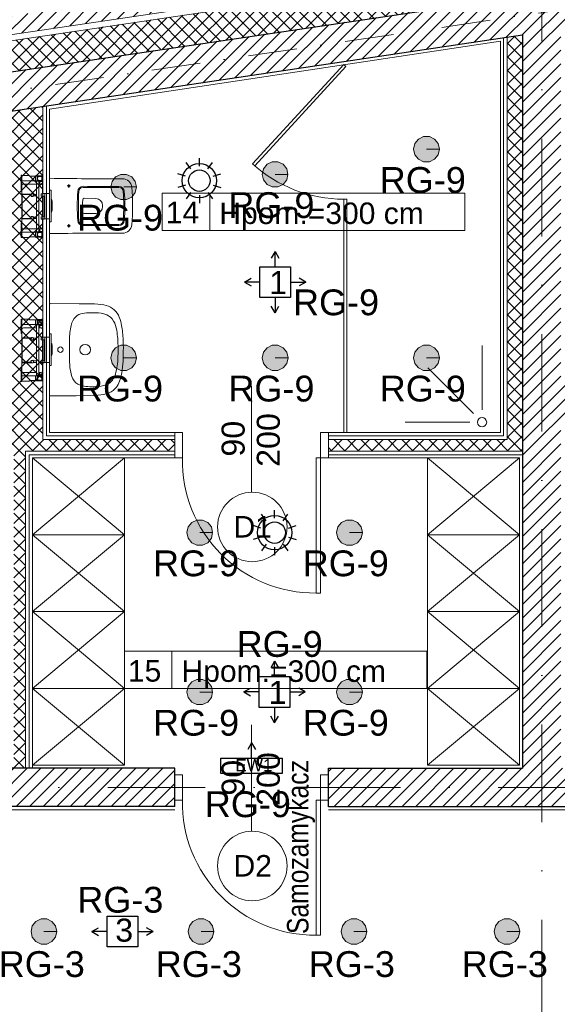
# Model space of a CAD drawing. Header units: metres. Extents: x -29 to 15534, y -4326 to 1447.
# Tile 30 of 48: x 11721 to 12071, y -1518 to -877. Entities that reach past the tile are written whole.
import ezdxf
from ezdxf.enums import TextEntityAlignment as Align

# ---------------------------------------------------------------- set-up
doc = ezdxf.new("R2010")
doc.units = ezdxf.units.M
doc.header["$MEASUREMENT"] = 0
doc.linetypes.add('DASHDOT', pattern=[25.4, 12.7, -6.35, 0, -6.35])
doc.linetypes.add('DOT', pattern=[6.35, 0, -6.35])
for name, color, linetype, lineweight in [('#elektryczne', 7, 'Continuous', 20), ('A_DRZWI', 8, 'Continuous', 5), ('A_HACZE', 8, 'Continuous', 5), ('A_OSIE', 8, 'Continuous', 13), ('A_OZACZENIE DRZWI', 8, 'Continuous', 13), ('A_OZNACZENIA OKIEN', 8, 'Continuous', 13), ('A_PROJEKTOWANE ŚCIANY MUROWANE NOŚNE', 8, 'Continuous', 30), ('A_SCIANY DZIALOWE GK', 8, 'Continuous', 5), ('A_TABELKI POM.', 8, 'Continuous', 20), ('A_TYNK', 8, 'Continuous', 5), ('A_WYMIARY WEWNETRZNE', 8, 'Continuous', 18), ('A_WYPOSAZENIE', 8, 'Continuous', 5), ('A_WYPOSAŻENIE SANIT', 8, 'Continuous', 5), ('A_WYPOSAŻENIE SANITARNE', 8, 'Continuous', 5), ('EB_obwody', 8, 'Continuous', 13), ('EB_oprawy awaryjne', 40, 'Continuous', 30), ('EB_oświetlenie sprzęt', 1, 'Continuous', 30)]:
    doc.layers.add(name, color=color, linetype=linetype, lineweight=lineweight)
for name, color, linetype in [('A_PPOŻ', 8, 'Continuous'), ('rexp_Lum_Custom_Labels', 7, 'Continuous'), ('rexp_Lum_Labels', 7, 'Continuous'), ('rexp_Oprawy', 7, 'Continuous')]:
    doc.layers.add(name, color=color, linetype=linetype)
doc.styles.add('ARIAL', font='arial.ttf')
doc.styles.add('m1_romans', font='romans.shx', dxfattribs={"width": 0.8})
doc.styles.add('opisy okien', font='txt', dxfattribs={"height": 15})
doc.styles.get("Standard").update_dxf_attribs({"font": 'txt.shx'})
pattern_1 = [(225, (14464.78, -9e-13), (4.419417, -4.419417), [])]
pattern_2 = [(135, (14469.78, -9e-13), (-4.419417, -4.419417), []), (225, (14469.78, -9e-13), (4.419417, -4.419417), [])]

# ---------------------------------------------------------------- blocks, each defined once
blk = doc.blocks.new('A$Ced9a394d')
at = {"layer": 'A_WYPOSAZENIE'}
for p, q in [((0, 0), (60, 50)), ((0, 50), (60, 0))]:
    blk.add_line(p, q, dxfattribs=at)
blk.add_lwpolyline([(60, 50), (60, 0), (0, 0), (0, 50)], close=True, dxfattribs=at)
blk = doc.blocks.new('stelarz pod wc')
at = {"layer": 'A_WYPOSAŻENIE SANITARNE', "lineweight": 9}
for p, q in [((-13.55, 20.02), (-13.55, 10.52)), ((-8.75, 20.02), (-13.55, 20.02)), ((-13.5, 20), (-13.5, 16.5)), ((-10, 20), (-13.5, 20)), ((-13.35, 19.85), (-13.35, 16.65)), ((-10.15, 19.85), (-13.35, 19.85)), ((-13.3, 19.7), (-13.3, 16.7)), ((-10.3, 19.7), (-13.3, 19.7)), ((-13.1, 19.5), (-10.5, 19.5)), ((-13.1, 16.9), (-13.1, 19.5)), ((-10.5, 19.5), (-10.5, 18.7)), ((-10.3, 18.7), (-10.3, 19.7)), ((-10.15, 16.65), (-10.15, 19.85)), ((-10, 16.5), (-10, 20)), ((-9, 19.75), (-10, 19.75)), ((-9, 19.75), (-9, 16.65)), ((-9, 19.75), (-5, 19.75)), ((-8.75, 19.75), (-8.75, 20.02)), ((-5, 20.15), (0, 20.15)), ((-5, 19.75), (-5, 20.15)), ((0.4, 20.3), (0, 20.3)), ((0, 20.3), (0, 10.8)), ((0.4, 20.3), (0.4, 10.8)), ((-13.5, 16.5), (-10, 16.5)), ((-13.5, 16.2), (-13.5, 16.5)), ((-13.5, 13.5), (-13.5, 16.2)), ((-11.7, 16.2), (-13.5, 16.2)), ((-13.5, 8.3), (-13.5, 13.5)), ((-13.35, 16.65), (-10.15, 16.65)), ((-13.3, 16.7), (-10.3, 16.7)), ((-10.5, 16.9), (-13.1, 16.9)), ((-12.5, 14.5), (-11.1, 14.5)), ((-11.7, 14.5), (-11.7, 16.5)), ((-11.1, -16.5), (-11.1, 16.5)), ((-10.5, 18.7), (-10.3, 18.7)), ((-10.5, 17.7), (-10.5, 16.9)), ((-10.3, 17.7), (-10.5, 17.7)), ((-10.3, 16.7), (-10.3, 17.7)), ((-9, 16.75), (-10, 16.75)), ((-9.5, 16.5), (-10, 16.5)), ((-9.5, 7.9), (-9.5, 16.5)), ((-9.5, 14.5), (-1, 14.5)), ((-9, 16.65), (0, 16.65)), ((0, 16.65), (0, 15.5)), ((0, 13.5), (0, 15.5)), ((0, 13.5), (0, 7.6)), ((-19.1, 9.71), (-19.1, 9.74)), ((-19.1, 9.11), (-19.1, 9.71)), ((-19.1, -9.79), (-19.1, 9.11)), ((-18.1, 9.94), (-18.9, 9.94)), ((-18.1, 9.91), (-18.1, 9.94)), ((-18.1, 9.91), (-18.1, 9.11)), ((-18.1, -9.79), (-18.1, 9.11)), ((-17.67, 7.99), (-18.1, 7.99)), ((-17.63, 8.02), (-17.68, 7.97)), ((-12.6, 8.02), (-17.63, 8.02)), ((-17.63, 8.02), (-17.63, 7.97)), ((-15, 7.96), (-15, 7.97)), ((-15, 7.96), (-15, 7.66)), ((-15, -8.35), (-15, 7.66)), ((-14.5, 8.3), (-13.5, 8.3)), ((-14.5, 8.02), (-14.5, 8.3)), ((-14.5, -6.8), (-14.5, 6.8)), ((-14.5, 6.8), (-13.5, 6.8)), ((-13.55, 10.52), (-13.5, 10.52)), ((-12.6, 8.3), (-13.5, 8.3)), ((-13.5, 8.3), (-13.5, 8.02)), ((-13.5, 6.8), (-12.6, 6.8)), ((-13.5, -6.8), (-13.5, 6.8)), ((-12.6, 6.8), (-12.6, 8.3)), ((-9.6, 7.9), (-9.6, 6.9)), ((-7.81, 7.9), (-9.6, 7.9)), ((-9.6, 6.9), (-7.81, 6.9)), ((-9.5, -6.9), (-9.5, 6.9)), ((-6.2, 8.1), (-6.2, 8.07)), ((-0.5, 8.1), (-6.2, 8.1)), ((-6.2, 7.93), (-6.2, 7.8)), ((-6.2, 7.8), (-6.11, 7.8)), ((-5.99, 7.8), (-0.3, 7.8)), ((-0.3, 7.8), (-0.3, -7.8)), ((0.4, 10.8), (0, 10.8)), ((0, -7.6), (0, 7.6)), ((-19.8, 1.8), (-19.8, 1.87)), ((-19.8, 1.77), (-19.8, 1.8)), ((-19.8, -2.52), (-19.8, 1.77)), ((-15, 6.02), (-14.5, 6.02)), ((-14.8, 4.43), (-15, 4.43)), ((-14.5, 4.43), (-14.8, 4.43)), ((-14.8, 4.43), (-14.8, -5.17)), ((-14.8, 4.43), (-14.8, -5.17)), ((-19.8, -2.55), (-19.8, -2.52)), ((-19.8, -2.61), (-19.8, -2.55)), ((-15, -5.17), (-14.8, -5.17)), ((-14.8, -5.17), (-14.5, -5.17)), ((-19.1, -10.39), (-19.1, -9.79)), ((-18.1, -10.59), (-18.9, -10.59)), ((-15, -8.49), (-18.1, -8.49)), ((-15, -8.53), (-18.1, -8.53)), ((-18.1, -9.79), (-18.1, -10.59)), ((-17.75, -8.53), (-17.73, -8.55)), ((-17.73, -8.53), (-17.73, -8.55)), ((-17.73, -8.55), (-13.5, -8.55)), ((-14.5, -6.55), (-15, -6.55)), ((-15, -8.35), (-15, -8.49)), ((-15, -8.49), (-15, -8.53)), ((-14.5, -6.8), (-13.5, -6.8)), ((-13.5, -6.8), (-12.6, -6.8)), ((-13.5, -13.5), (-13.5, -8.3)), ((-12.6, -8.3), (-13.5, -8.3)), ((-12.6, -8.3), (-12.6, -6.8)), ((-9.6, -7.9), (-9.6, -6.9)), ((-9.6, -6.9), (-7.81, -6.9)), ((-7.81, -7.9), (-9.6, -7.9)), ((-9.5, -16.5), (-9.5, -7.9)), ((-6.11, -7.8), (-6.2, -7.8)), ((-6.2, -7.8), (-6.2, -7.93)), ((-6.2, -8.07), (-6.2, -8.1)), ((-6.2, -8.1), (-0.5, -8.1)), ((-0.3, -7.8), (-5.99, -7.8)), ((0, -7.6), (0, -13.5)), ((0.4, -10.8), (0, -10.8)), ((0, -10.8), (0, -20.3)), ((0.4, -10.8), (0.4, -20.3)), ((-13.5, -16.2), (-13.5, -13.5)), ((-13.5, -16.2), (-11.7, -16.2)), ((-13.5, -16.5), (-13.5, -16.2)), ((-13.5, -16.5), (-13.5, -20)), ((-10, -16.5), (-13.5, -16.5)), ((-13.35, -16.65), (-13.35, -19.85)), ((-10.15, -16.65), (-13.35, -16.65)), ((-13.3, -16.7), (-13.3, -19.7)), ((-10.3, -16.7), (-13.3, -16.7)), ((-13.1, -19.5), (-13.1, -16.9)), ((-13.1, -16.9), (-10.5, -16.9)), ((-11.1, -14.5), (-12.5, -14.5)), ((-11.7, -16.5), (-11.7, -14.5)), ((-10.5, -16.9), (-10.5, -17.7)), ((-10.5, -17.7), (-10.3, -17.7)), ((-10.5, -18.7), (-10.5, -19.5)), ((-10.3, -18.7), (-10.5, -18.7)), ((-10.3, -17.7), (-10.3, -16.7)), ((-10.3, -19.7), (-10.3, -18.7)), ((-10.15, -19.85), (-10.15, -16.65)), ((-9.5, -16.5), (-10, -16.5)), ((-10, -20), (-10, -16.5)), ((-9, -16.75), (-10, -16.75)), ((-1, -14.5), (-9.5, -14.5)), ((-9, -16.65), (0, -16.65)), ((-9, -19.75), (-9, -16.65)), ((0, -15.5), (0, -13.5)), ((0, -15.5), (0, -16.65)), ((-13.5, -20), (-10, -20)), ((-13.35, -19.85), (-10.15, -19.85)), ((-13.3, -19.7), (-10.3, -19.7)), ((-10.5, -19.5), (-13.1, -19.5)), ((-9, -19.75), (-10, -19.75)), ((-9.7, -19.75), (-10, -19.75)), ((-10, -20), (-9.95, -20)), ((-9.95, -20), (-9.7, -19.75)), ((-9.85, -19.9), (-8.7, -19.9)), ((-9, -19.75), (-5, -19.75)), ((-8.7, -19.9), (-8.7, -19.75)), ((-5, -19.75), (-5, -20.15)), ((-5, -20.15), (0, -20.15)), ((0.4, -20.3), (0, -20.3))]:
    blk.add_line(p, q, dxfattribs=at)
at = {"layer": 'A_WYPOSAŻENIE SANITARNE', "lineweight": 9, "flags": 128}
blk.add_lwpolyline([(-19.8, -2.55), (-19.8, -2.57), (-19.8, -2.59)], dxfattribs=at)
at = {"layer": 'A_WYPOSAŻENIE SANITARNE', "lineweight": 9}
for centre, radius, start, end in [((-12.5, 13.5), 1, 90, 180), ((-1, 13.5), 1, 0, 90), ((-18.9, 9.74), 0.2, 89.9998, 179.99988), ((-7.81, 7.6), 0.3, 45.04824, 90), ((-7.81, 7.2), 0.3, 270, 314.95176), ((-6.8, 7.4), 0.9, 48.18969, 152.73396), ((-6.8, 7.4), 0.8, 41.40962, 30), ((-6.8, 7.4), 0.9, 207.26604, 26.3878), ((-0.5, 7.6), 0.5, 0, 90), ((-15.8, 1.87), 4, 145.58849, 180), ((-16.39, 1.83), 3.41, 142.64669, 180.52248), ((-16.41, 1.8), 3.39, 142.51274, 180.55695), ((-16.39, -2.55), 3.41, 179.45709, 217.39466), ((-15.8, -2.61), 4, 180, 180.6505), ((-15.8, -2.61), 4, 183.52832, 214.41151), ((-16.76, -2.8), 2.99, 191.71058, 218.44691), ((-18.9, -10.39), 0.2, 179.99975, 270.00057), ((-7.81, -7.2), 0.3, 45.04824, 90), ((-7.81, -7.6), 0.3, 270, 314.95176), ((-6.8, -7.4), 0.9, 333.6122, 152.73396), ((-6.8, -7.4), 0.8, 330, 318.59038), ((-6.8, -7.4), 0.9, 207.26604, 311.81031), ((-0.5, -7.6), 0.5, 270, 0), ((-12.5, -13.5), 1, 180, 270), ((-1, -13.5), 1, 270, 0)]:
    blk.add_arc(centre, radius, start, end, dxfattribs=at)
blk = doc.blocks.new('A$C5E5C4D1E')
at = {"layer": 'A_WYPOSAŻENIE SANITARNE'}
for p, q in [((-114, 130), (-136, 130)), ((-125, 119), (-125, 141)), ((-345, -3.7), (-345, 3.7)), ((-225.4, 50), (-300.8, 48.7)), ((-225.4, -50), (-300.8, -48.7)), ((-125, -119), (-125, -141)), ((-114, -130), (-136, -130))]:
    blk.add_line(p, q, dxfattribs=at)
blk.add_lwpolyline([(0, 180, -0.005206), (-474.7, 177.5, 0.3911), (-534.8, 122.5, 0.042325), (-534.8, -122.5, 0.3911), (-474.7, -177.5, -0.005206), (0, -180)], format="xyb", close=True, dxfattribs=at)
for centre in [(-125, 130), (-125, -130)]:
    blk.add_circle(centre, 6, dxfattribs=at)
for centre, radius, start, end in [((623.5, 0), 1113.5, 175.08482, 184.91518), ((-451, 92.7), 35, 89.73369, 175.64009), ((623.6, 0), 1106.6, 175.08171, 184.91829), ((-451, 92.7), 28, 89.73369, 175.64009), ((-344.7, 22964.3), 22843.8, 269.73369, 270.31819), ((-344.7, 22964.3), 22836.8, 269.73369, 270.31819), ((-217.7, 92.9), 35, 2.92507, 90.31819), ((-217.7, 92.9), 28, 2.92507, 90.31819), ((-1823.7, 0), 1636.7, 356.69771, 3.30229), ((-1823.6, 0), 1643.6, 356.69913, 3.30087), ((-300, 3.7), 45, 91, 180), ((-225.4, 40), 10, 1.11918, 90), ((-2272.9, 0), 2057.9, 358.88082, 1.11918), ((-300, -3.7), 45, 180, 269), ((-225.4, -40), 10, 270, 358.88082), ((-451, -92.7), 35, 184.35991, 270.26631), ((-451, -92.7), 28, 184.35991, 270.26631), ((-344.7, -22964.3), 22843.8, 89.68181, 90.26631), ((-344.7, -22964.3), 22836.8, 89.68181, 90.26631), ((-217.7, -92.9), 35, 269.68181, 357.07493), ((-217.7, -92.9), 28, 269.68181, 357.07493)]:
    blk.add_arc(centre, radius, start, end, dxfattribs=at)
blk = doc.blocks.new('A$C43952B58')
at = {"layer": 'A_WYPOSAŻENIE SANITARNE'}
blk.add_lwpolyline([(-0.2999, -0.003), (-0.2992, -0.1738), (-0.2975, -0.2924, 0.063572), (-0.286, -0.3734, 0.125895), (-0.2557, -0.4248, 0.132807), (-0.17, -0.4662, 0.036112), (-0.0948, -0.4768, 0.02908), (0.0759, -0.4781, 0.042415), (0.17, -0.4662, 0.0602), (0.2241, -0.4474, 0.124625), (0.2685, -0.4096, 0.106366), (0.2912, -0.3536, 0.048009), (0.2979, -0.2718), (0.299, -0.1928), (0.2999, -0.003, 0.393668), (0.2971, 0), (-0.2971, 0, 0.4379)], format="xyb", close=True, dxfattribs=at)
for centre, radius in [((0.0003, -0.07), 0.0175), ((0.0003, -0.2312), 0.0345)]:
    blk.add_circle(centre, radius, dxfattribs=at)
for centre, radius, start, end in [((-0.1583, -0.2206), 0.0764, 113.54355, 163.38019), ((-0.0328, -0.5787), 0.4556, 102.24691, 110.03025), ((-0.0515, -0.8609), 0.7316, 91.02125, 96.10939), ((0.0086, -3.4074), 3.2788, 90.15016, 91.27873), ((-0.0086, -3.4074), 3.2788, 88.72127, 89.84984), ((0.0722, -0.4604), 0.3311, 74.90203, 91.31534), ((0.1418, -0.2436), 0.1042, 45.2557, 80.80518), ((0.147, -0.2278), 0.0896, 7.97192, 40.53525), ((0.0908, -0.2787), 0.332, 166.06882, 183.80247), ((-0.119, -0.2767), 0.36, 1.61712, 9.80181), ((-0.0299, -0.2981), 0.2106, 180.71569, 199.29326), ((-0.1647, -0.2798), 0.4058, 352.20848, 1.87972), ((-0.1369, -0.3315), 0.0987, 201.50818, 249.18194), ((0.1364, -0.3307), 0.0996, 290.90491, 328.46153), ((0.1102, -0.3191), 0.1281, 330.17351, 352.96351), ((-0.0526, -0.0822), 0.3618, 250.74414, 268.31744), ((-0.0026, 0.7483), 1.1937, 267.08861, 270.88441), ((0.0182, 0.2791), 0.7244, 269.81242, 277.32092), ((0.0799, -0.1896), 0.2516, 276.99382, 291.46626)]:
    blk.add_arc(centre, radius, start, end, dxfattribs=at)
blk = doc.blocks.new('A$C2DA918A7')
at = {"layer": 'A_OZACZENIE DRZWI'}
blk.add_line((-34.51, 0), (34.51, 0), dxfattribs=at)
at = {"layer": 'A_OZACZENIE DRZWI', "ltscale": 0.1, "style": 'm1_romans', "width": 0.8}
blk.add_attdef('SZEROKOSC', text='', height=10, rotation=359.99999, dxfattribs=at).set_placement((0, 0), align=Align.BOTTOM_CENTER)
blk.add_attdef('WYSOKOSC', text='', height=10, rotation=359.99999, dxfattribs=at).set_placement((-0.85, -3.39), align=Align.TOP_CENTER)
blk = doc.blocks.new('A$Cc1116ad4')
at = {"layer": 'A_DRZWI', "color": 8, "ltscale": 2}
for points in [[(-9, 95), (-9, 90), (-25.5, 90), (-25.5, 95)], [(-113.5, 0), (-113.5, 3), (-25.5, 3), (-25.5, 0)], [(-9, 0), (-9, -5), (-25.5, -5), (-25.5, 0)]]:
    blk.add_lwpolyline(points, close=True, dxfattribs=at)
blk.add_arc((-27.16, 3.7), 86.32, 88.9011, 180.46377, dxfattribs=at)
blk = doc.blocks.new('podkład')
at = {"layer": 'A_HACZE'}
h = blk.add_hatch(dxfattribs=at)
h.set_pattern_fill('ANSI31', color=8, scale=50, angle=180, style=0)
h.set_pattern_definition(pattern_1)
h.paths.add_polyline_path([(12181.38, -805.87), (11089.56, -967.47), (11091.32, -979.34), (12183.13, -817.74)])
h = blk.add_hatch(dxfattribs=at)
h.set_pattern_fill('ANSI37', color=8, scale=50, angle=90)
h.set_pattern_definition(pattern_2)
h.paths.add_polyline_path([(12186.65, -841.47), (12183.72, -821.69), (11091.9, -983.29), (11094.84, -1003.08)])
h = blk.add_hatch(dxfattribs=at)
h.set_pattern_fill('ANSI31', color=8, scale=50, angle=180, style=0)
h.set_pattern_definition(pattern_1)
h.paths.add_polyline_path([(12190.31, -866.21), (12186.65, -841.47), (11094.83, -1003.08), (11098.49, -1027.81), (11363.8, -989.28), (11363.8, -1402.2), (11388.8, -1402.2), (11388.8, -1389.7), (11515.29, -1389.7), (11515.29, -1364.7), (11388.8, -1364.7), (11388.8, -985.58), (12048.79, -887.15), (12048.79, -986.06), (12048.79, -1364.66), (11922.29, -1364.61), (11922.29, -1389.79), (12180.03, -1389.7), (12180.03, -1364.7), (12073.79, -1364.66), (12073.79, -1139.7), (12311.54, -1139.7), (12311.54, -1364.7), (12280.03, -1364.7), (12280.03, -1389.7), (12339.3, -1389.7), (12339.3, -1364.7), (12323.54, -1364.7), (12323.54, -1139.7), (12561.3, -1139.7), (12561.3, -1364.7), (12439.3, -1364.7), (12439.3, -1389.7), (12586.3, -1389.7), (12586.3, -1144.53), (12586.3, -1062.7), (12561.3, -1062.7), (12561.3, -1114.7), (12073.79, -1114.7), (12073.79, -983.83), (12073.79, -883.45)])
h = blk.add_hatch(dxfattribs=at)
h.set_pattern_fill('ANSI37', color=8, scale=50, angle=90)
h.set_pattern_definition(pattern_2)
h.paths.add_polyline_path([(11736.29, -933.76), (11706.29, -938.24), (11706.29, -1150.7), (11615.29, -1150.7), (11615.29, -1158.2), (11717.54, -1158.2), (11717.54, -1364.7), (11725.04, -1364.7), (11725.04, -1158.2), (11822.29, -1158.2), (11822.29, -1150.7), (11736.29, -1150.7)])
h.paths.add_polyline_path([(11398.79, -984.1), (11388.79, -985.58), (11388.79, -1158.2), (11515.29, -1158.2), (11515.29, -1150.7), (11398.79, -1150.7)])
h.paths.add_polyline_path([(12048.8, -887.15), (12038.79, -888.65), (12038.79, -1150.7), (11922.29, -1150.7), (11922.29, -1158.2), (12048.8, -1158.2)])
h = blk.add_hatch(dxfattribs=at)
h.set_pattern_fill('ANSI31', color=8, scale=50, angle=180, style=0)
h.set_pattern_definition([(225, (14469.78, -9e-13), (4.419417, -4.419417), [])])
h.paths.add_polyline_path([(11822.29, -1364.7), (11615.29, -1364.69), (11615.29, -1389.7), (11822.29, -1389.7)])
at = {"layer": 'A_OSIE', "color": 8, "linetype": 'DASHDOT', "ltscale": 5}
for p, q in [((12061.3, -573.64), (12061.3, -2335.96)), ((14256.99, -1377.2), (10108.73, -1377.2))]:
    blk.add_line(p, q, dxfattribs=at)
at = {"layer": 'A_OSIE', "color": 8, "linetype": 'DASHDOT', "ltscale": 2.5}
blk.add_line((10108.73, -1161.68), (13256.84, -695.71), dxfattribs=at)
at = {"layer": 'A_PROJEKTOWANE ŚCIANY MUROWANE NOŚNE', "color": 8}
for p, q in [((11094.83, -1003.08), (12186.65, -841.47)), ((11388.8, -985.58), (12048.8, -887.15)), ((12048.8, -887.15), (12048.8, -986.06)), ((12048.8, -983.83), (12048.8, -1364.66)), ((11822.29, -1364.7), (11615.29, -1364.69)), ((11822.29, -1389.7), (11822.29, -1364.7)), ((11922.29, -1364.61), (12048.8, -1364.66)), ((11822.29, -1389.7), (11615.29, -1389.7)), ((12180.03, -1389.7), (11922.29, -1389.79))]:
    blk.add_line(p, q, dxfattribs=at)
blk.add_lwpolyline([(11922.29, -1389.79), (11922.29, -1364.61)], dxfattribs=at)
at = {"layer": 'A_SCIANY DZIALOWE GK', "color": 8}
for p, q in [((12036.29, -1148.2), (12036.29, -889)), ((12038.79, -1150.7), (12038.79, -888.63)), ((11736.29, -1150.7), (11736.29, -933.76)), ((11738.79, -1148.2), (11738.79, -933.39)), ((11822.29, -1150.7), (11736.29, -1150.7)), ((11822.29, -1148.2), (11738.79, -1148.2)), ((12036.29, -1148.2), (11922.29, -1148.2)), ((12038.79, -1150.7), (11922.29, -1150.7)), ((11822.29, -1158.2), (11725.04, -1158.2)), ((11725.04, -1364.7), (11725.04, -1158.2)), ((12048.79, -1158.2), (11922.29, -1158.2)), ((11822.29, -1160.7), (11727.54, -1160.7)), ((11727.54, -1364.7), (11727.54, -1160.7)), ((12048.79, -1160.7), (11922.29, -1160.7))]:
    blk.add_line(p, q, dxfattribs=at)
at = {"layer": 'A_TYNK', "color": 8}
for p, q in [((12034.3, -891.32), (11740.79, -935.5)), ((12034.3, -1146.2), (12034.3, -891.32)), ((11740.79, -1146.2), (11740.79, -935.5)), ((11822.29, -1146.2), (11740.79, -1146.2)), ((12034.3, -1146.2), (11922.29, -1146.2)), ((11822.29, -1162.7), (11729.54, -1162.7)), ((11729.54, -1364.7), (11729.54, -1162.7)), ((12046.8, -1162.7), (11922.29, -1162.7)), ((11615.29, -1391.7), (11822.29, -1391.7)), ((11922.29, -1391.7), (12180.03, -1391.7))]:
    blk.add_line(p, q, dxfattribs=at)
at = {"layer": 'A_TYNK', "color": 8, "linetype": 'Continuous'}
for points in [[(11091.32, -979.34), (12183.13, -817.74)], [(11091.9, -983.3), (12183.72, -821.69)]]:
    blk.add_lwpolyline(points, dxfattribs=at)
at = {"layer": 'A_TYNK', "color": 8}
blk.add_lwpolyline([(12046.8, -1362.7), (12046.8, -1162.7)], dxfattribs=at)
at = {"layer": 'A_WYMIARY WEWNETRZNE', "color": 8, "linetype": 'Continuous'}
for p, q in [((11845.01, -990.34), (11845.01, -1014.57)), ((11820.41, -1288.48), (11820.41, -1312.7))]:
    blk.add_line(p, q, dxfattribs=at)
for points in [[(11814.14, -1014.57), (11814.14, -990.34), (12011.12, -990.34), (12011.12, -1014.57)], [(11789.54, -1312.7), (11789.54, -1288.48), (11986.52, -1288.48), (11986.52, -1312.7)]]:
    blk.add_lwpolyline(points, close=True, dxfattribs=at)
for centre in [(11872.78, -1207.58), (11872.78, -1428.34)]:
    blk.add_circle(centre, 22.63, dxfattribs=at)
at = {"layer": 'A_WYPOSAŻENIE SANITARNE', "color": 8}
for points in [[(11933.76, -907.77), (11932.29, -906.42), (11872.93, -971.08), (11874.41, -972.43)], [(11934.29, -994.19), (11932.29, -994.19), (11932.29, -1146.2), (11934.29, -1146.2)]]:
    blk.add_lwpolyline(points, close=True, dxfattribs=at)
for points in [[(12022.4, -1131.4), (12022.4, -1089.4)], [(12016.75, -1133.75), (11987.05, -1104.05)], [(12014.4, -1139.4), (11972.4, -1139.4)]]:
    blk.add_lwpolyline(points, dxfattribs=at)
blk.add_circle((12022.4, -1139.4), 3, dxfattribs=at)
blk.add_arc((11932.29, -906.42), 87.77, 227.44977, 270, dxfattribs=at)
at = {"layer": 'A_DRZWI', "color": 8, "rotation": 90}
for p in [(11917.29, -1137.2), (11917.29, -1359.95)]:
    blk.add_blockref('A$Cc1116ad4', p, dxfattribs=at)
at = {"layer": 'A_OZACZENIE DRZWI', "color": 8, "ltscale": 0.1}
ref = blk.add_blockref('A$C2DA918A7', (11872.29, -1150.14), dxfattribs=dict(at, rotation=90))
ref.add_attrib('WYSOKOSC', '200', dxfattribs={"ltscale": 0.1, "height": 15, "rotation": 89.99999, "style": 'ARIAL'}).set_placement((11875.68, -1150.99), align=Align.TOP_CENTER)
ref.add_attrib('SZEROKOSC', '90', dxfattribs={"ltscale": 0.1, "height": 15, "rotation": 89.99999, "style": 'ARIAL'}).set_placement((11872.29, -1150.14), align=Align.BOTTOM_CENTER)
ref = blk.add_blockref('A$C2DA918A7', (11872.29, -1370.89), dxfattribs=dict(at, rotation=90))
ref.add_attrib('WYSOKOSC', '200', dxfattribs={"ltscale": 0.1, "height": 15, "rotation": 89.99999, "style": 'ARIAL'}).set_placement((11875.68, -1371.74), align=Align.TOP_CENTER)
ref.add_attrib('SZEROKOSC', '90', dxfattribs={"ltscale": 0.1, "height": 15, "rotation": 89.99999, "style": 'ARIAL'}).set_placement((11872.29, -1370.89), align=Align.BOTTOM_CENTER)
at = {"layer": 'A_WYPOSAZENIE', "color": 8, "xscale": 99.9999999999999, "yscale": 99.9999999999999, "zscale": 99.9999999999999, "rotation": 90.00035848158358}
blk.add_blockref('A$C43952B58', (11740.79, -1092.2), dxfattribs=at)
at = {"layer": 'A_WYPOSAZENIE', "color": 8}
for p in [(11729.54, -1212.7), (11986.79, -1212.7), (11729.54, -1262.7), (11986.79, -1262.7), (11729.54, -1312.7), (11986.79, -1312.7), (11729.54, -1362.7), (11986.79, -1362.7)]:
    blk.add_blockref('A$Ced9a394d', p, dxfattribs=at)
at = {"layer": 'A_WYPOSAŻENIE SANIT', "color": 8, "extrusion": (0, 0, -1), "xscale": -0.1000000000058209, "yscale": 0.1000000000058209, "zscale": -0.1000000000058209, "rotation": 180}
blk.add_blockref('A$C5E5C4D1E', (-11740.79, -998.6), dxfattribs=at)
at = {"layer": 'A_WYPOSAŻENIE SANITARNE', "color": 8, "rotation": 180.0000009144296}
for p in [(11722.69, -998.94), (11722.69, -1092.54)]:
    blk.add_blockref('stelarz pod wc', p, dxfattribs=at)
at = {"layer": 'A_OZNACZENIA OKIEN', "color": 8, "lineweight": 13, "char_height": 14, "attachment_point": 8, "style": 'ARIAL'}
for s, insert in [('{\\fArial|b0|i0|c238|p34;Hpom.=300 cm}', (11917.87, -1014.57)), ('{\\fArial|b0|i0|c238|p34;D1}', (11873.07, -1214.48)), ('{\\fArial|b0|i0|c238|p34;Hpom.=300 cm}', (11893.26, -1312.7)), ('{\\fArial|b0|i0|c238|p34;D2}', (11873.07, -1435.23))]:
    blk.add_mtext(s, dxfattribs=dict(at, insert=insert))
at = {"layer": 'A_PPOŻ', "color": 8, "linetype": 'DOT', "lineweight": 80, "ltscale": 0.5, "insert": (11895.37, -1416.03), "char_height": 14, "width": 371.7713, "attachment_point": 2, "rotation": 90, "line_spacing_factor": 0.8, "style": 'opisy okien'}
blk.add_mtext('{\\fArial Narrow|b0|i0|c238|p34;Samozamykacz}', dxfattribs=at)
at = {"layer": 'A_TABELKI POM.', "color": 8, "char_height": 14, "width": 190.1196, "attachment_point": 9, "style": 'ARIAL'}
for s, insert in [('14', (11838.18, -1009.85)), ('{15}', (11813.5, -1308.5))]:
    blk.add_mtext(s, dxfattribs=dict(at, insert=insert))
blk = doc.blocks.new('*U226')
at = {"layer": 'EB_oprawy awaryjne', "color": 3, "linetype": 'Continuous'}
for p, q in [((-15, 0), (-10.67, 2.5)), ((-15, 0), (-10.67, -2.5)), ((-5, 0), (-15, 0))]:
    blk.add_line(p, q, dxfattribs=at)
blk.add_lwpolyline([(5, 20), (5, -20), (-5, -20), (-5, 20), (5, 20)], dxfattribs=at)
at = {"layer": 'EB_oprawy awaryjne', "linetype": 'Continuous', "insert": (-4.34, -10.64), "char_height": 8, "attachment_point": 1, "rotation": 90, "style": 'ARIAL'}
blk.add_mtext_dynamic_manual_height_columns('{\\C3;EW1}', width=397.3306, gutter_width=1, heights=[0], dxfattribs=at)
blk = doc.blocks.new('rexp_lib_l_95')
at = {"layer": 'rexp_Oprawy', "linetype": 'Continuous', "lineweight": 18, "true_color": 0x7f00ff}
blk.add_hatch(color=190, dxfattribs=at).paths.add_polyline_path([(8.4, 0), (7.57, 3.64), (5.24, 6.57), (1.87, 8.19), (-1.87, 8.19), (-5.24, 6.57), (-7.57, 3.64), (-8.4, 0), (-7.57, -3.64), (-5.24, -6.57), (-1.87, -8.19), (1.87, -8.19), (5.24, -6.57), (7.57, -3.64)])
at = {"layer": 'rexp_Oprawy', "color": 190, "linetype": 'Continuous', "lineweight": 18, "true_color": 0x7f00ff}
blk.add_lwpolyline([(8.4, 0), (7.57, 3.64), (5.24, 6.57), (1.87, 8.19), (-1.87, 8.19), (-5.24, 6.57), (-7.57, 3.64), (-8.4, 0), (-7.57, -3.64), (-5.24, -6.57), (-1.87, -8.19), (1.87, -8.19), (5.24, -6.57), (7.57, -3.64)], close=True, dxfattribs=at)
at = {"layer": 'rexp_Oprawy', "color": 7, "linetype": 'Continuous', "lineweight": 18}
blk.add_lwpolyline([(8.4, 0), (7.57, 3.64), (5.24, 6.57), (1.87, 8.19), (-1.87, 8.19), (-5.24, 6.57), (-7.57, 3.64), (-8.4, 0), (-7.57, -3.64), (-5.24, -6.57), (-1.87, -8.19), (1.87, -8.19), (5.24, -6.57), (7.57, -3.64)], close=True, dxfattribs=at)
blk.add_lwpolyline([(0, 0), (8.4, 0)], dxfattribs=at)
at = {"layer": 'rexp_Lum_Custom_Labels', "color": 8, "linetype": 'Continuous', "lineweight": 18, "flags": 8}
blk.add_attdef('CustomLabel', (-8.4, -23.19), '', height=10, dxfattribs=at)
at = {"layer": 'rexp_Lum_Labels', "color": 8, "linetype": 'Continuous', "lineweight": 18, "flags": 8}
blk.add_attdef('Label', (10, 10), '', height=20, dxfattribs=at)
blk = doc.blocks.new('*U209')
at = {"layer": 'EB_oprawy awaryjne', "linetype": 'Continuous'}
for p, q in [((-20, 0), (-15.67, 2.5)), ((-10, 0), (-20, 0)), ((10, 0), (20, 0)), ((20, 0), (15.67, 2.5)), ((-20, 0), (-15.67, -2.5)), ((20, 0), (15.67, -2.5))]:
    blk.add_line(p, q, dxfattribs=at)
blk.add_lwpolyline([(-10, -10), (-10, 10), (10, 10), (10, -10), (-10, -10)], dxfattribs=at)
at = {"layer": 'EB_oprawy awaryjne', "linetype": 'Continuous', "insert": (-4.71, 8.39), "char_height": 15, "attachment_point": 1, "style": 'ARIAL'}
blk.add_mtext_dynamic_manual_height_columns('3', width=397.3306, gutter_width=1, heights=[0], dxfattribs=at)
blk = doc.blocks.new('awaryjn 554523')
at = {"layer": 'EB_oprawy awaryjne', "linetype": 'Continuous'}
for p, q in [((-89934498.04, -54747673.9), (-89934500.54, -54747678.23)), ((-89934498.04, -54747683.9), (-89934498.04, -54747673.9)), ((-89934498.04, -54747673.9), (-89934495.54, -54747678.23)), ((-89934518.04, -54747693.9), (-89934513.71, -54747691.4)), ((-89934478.04, -54747693.9), (-89934482.37, -54747691.4)), ((-89934508.04, -54747693.9), (-89934518.04, -54747693.9)), ((-89934518.04, -54747693.9), (-89934513.71, -54747696.4)), ((-89934488.04, -54747693.9), (-89934478.04, -54747693.9)), ((-89934478.04, -54747693.9), (-89934482.37, -54747696.4)), ((-89934498.04, -54747703.9), (-89934498.04, -54747713.9)), ((-89934498.04, -54747713.9), (-89934500.54, -54747709.57)), ((-89934498.04, -54747713.9), (-89934495.54, -54747709.57))]:
    blk.add_line(p, q, dxfattribs=at)
blk.add_lwpolyline([(-89934508.04, -54747683.9), (-89934488.04, -54747683.9), (-89934488.04, -54747703.9), (-89934508.04, -54747703.9), (-89934508.04, -54747683.9)], dxfattribs=at)
at = {"layer": 'EB_oprawy awaryjne', "linetype": 'Continuous', "insert": (-89934501.96, -54747686.65), "char_height": 15, "attachment_point": 1, "style": 'ARIAL'}
blk.add_mtext_dynamic_manual_height_columns('1', width=397.3306, gutter_width=1, heights=[0], dxfattribs=at)
blk = doc.blocks.new('czujka obecności')
at = {"layer": 'EB_oświetlenie sprzęt'}
for p, q in [((-89925471.89, -54748216.34), (-89925474.98, -54748212.1)), ((-89925466.34, -54748214.54), (-89925466.34, -54748209.29)), ((-89925460.78, -54748216.34), (-89925457.7, -54748212.1)), ((-89925475.32, -54748221.07), (-89925480.32, -54748219.44)), ((-89925457.35, -54748221.07), (-89925452.36, -54748219.44)), ((-89925475.32, -54748226.91), (-89925480.32, -54748228.53)), ((-89925457.35, -54748226.91), (-89925452.36, -54748228.53)), ((-89925471.89, -54748231.63), (-89925474.98, -54748235.88)), ((-89925466.34, -54748233.43), (-89925466.34, -54748238.68)), ((-89925460.78, -54748231.63), (-89925457.7, -54748235.88))]:
    blk.add_line(p, q, dxfattribs=at)
for radius in [11.2, 7]:
    blk.add_circle((-89925466.34, -54748223.99), radius, dxfattribs=at)

msp = doc.modelspace()

# ---------------------------------------------------------------- block references
at = {"layer": '#elektryczne', "color": 8, "linetype": 'Continuous', "lineweight": 18}
msp.add_blockref('podkład', (0, 0), dxfattribs=at)
at = {"layer": 'EB_oprawy awaryjne', "linetype": 'Continuous'}
for name, p in [('awaryjn 554523', (89946385.66, 54746645.71, 300)), ('awaryjn 554523', (89946385.34, 54746378.84, 300)), ('*U209', (11788.21, -1471.01))]:
    msp.add_blockref(name, p, dxfattribs=at)
at = {"layer": 'EB_oprawy awaryjne', "linetype": 'Continuous', "rotation": 270}
msp.add_blockref('*U226', (11872.29, -1363.12), dxfattribs=at)
at = {"layer": 'EB_oświetlenie sprzęt', "linetype": 'Continuous'}
for p in [(89937304.65, 54747241.86, 300), (89937353.64, 54747012.72, 300)]:
    msp.add_blockref('czujka obecności', p, dxfattribs=at)
at = {"layer": 'rexp_Oprawy', "color": 8, "linetype": 'Continuous', "lineweight": 18}
for p in [(11737.06, -1471.01), (11838.56, -1211.27, 300), (11936.06, -1315.07, 300), (11887.62, -1097.49, 300), (11789.02, -1097.49, 300), (11986.22, -1097.49, 300), (11838.56, -1315.07, 300), (11839.37, -1471.01), (11939, -1471.01), (12038.63, -1471.01), (11936.06, -1211.27, 300), (11789.01, -986.22, 300), (11986.21, -961.65, 300), (11887.61, -978.03, 300)]:
    msp.add_blockref('rexp_lib_l_95', p, dxfattribs=at)

# ---------------------------------------------------------------- texts
at = {"layer": 'EB_obwody', "color": 5, "style": 'ARIAL'}
for s, p in [('RG-9', (11955.78, -990.07, 77)), ('RG-9', (11857.18, -1006.45, 77)), ('RG-9', (11758.58, -1014.64, 77)), ('RG-9', (11899.28, -1069.76, -223)), ('RG-9', (11758.59, -1125.91, 77)), ('RG-9', (11857.19, -1125.91, 77)), ('RG-9', (11955.79, -1125.91, 77)), ('RG-9', (11808.13, -1239.69, 77)), ('RG-9', (11905.63, -1239.69, 77)), ('RG-9', (11862.57, -1292.18, -223)), ('RG-9', (11808.13, -1343.49, 77)), ('RG-9', (11905.63, -1343.49, 77)), ('RG-9', (11841.86, -1396.55, -223)), ('RG-3', (11758.79, -1458.73, -223)), ('RG-3', (11707.64, -1500.61, -223)), ('RG-3', (11809.94, -1500.61, -223)), ('RG-3', (11909.57, -1500.61, -223)), ('RG-3', (12009.2, -1500.61, -223))]:
    msp.add_text(s, height=16.8, rotation=0, dxfattribs=at).set_placement(p)

doc.saveas('drawing.dxf')
